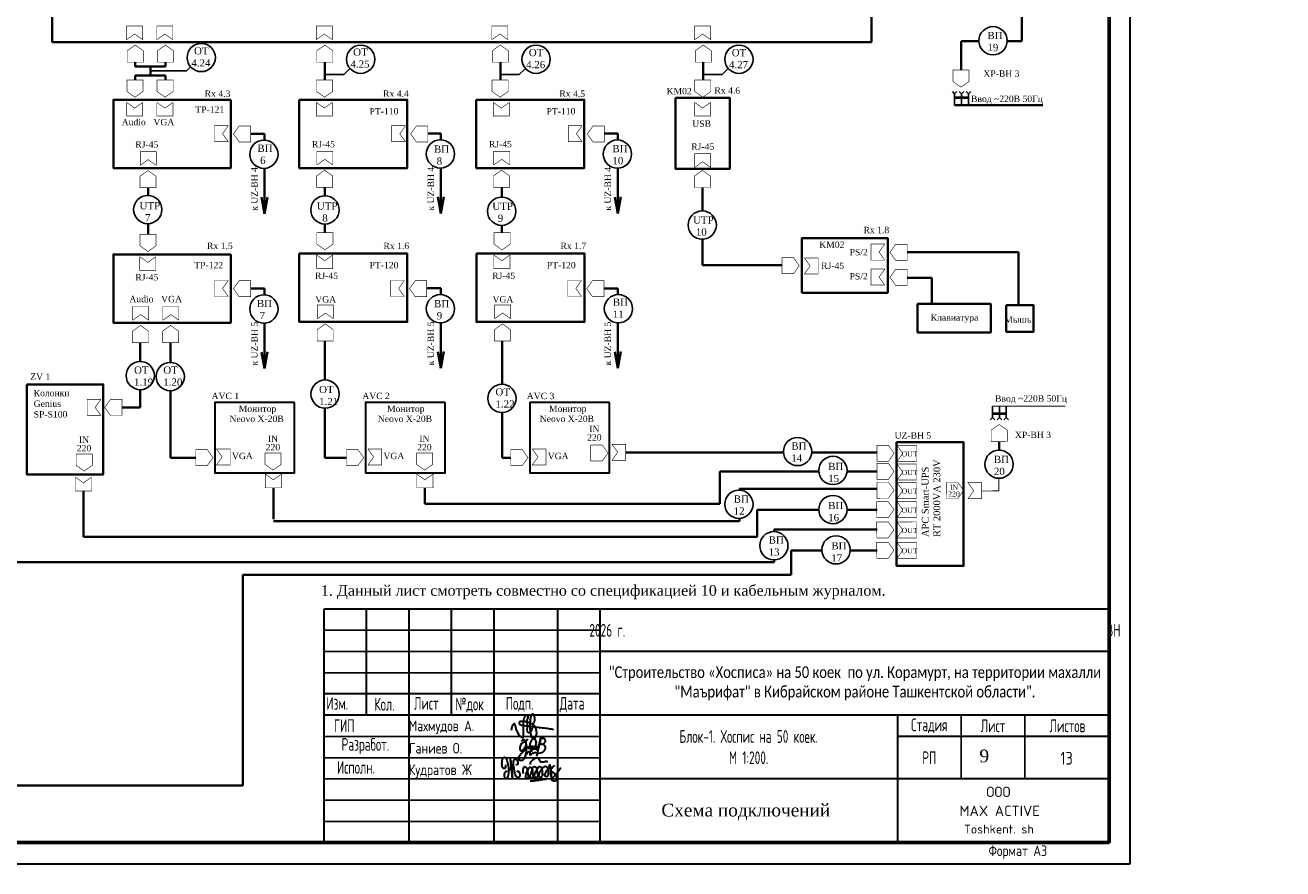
# Model space of a CAD drawing. Header units: millimetres. Extents: x 42471 to 951304, y -405702 to -322821.
# Tile 29 of 37: x 506065 to 535661, y -405702 to -385836. Entities that reach past the tile are written whole.
import ezdxf
from ezdxf.enums import TextEntityAlignment as Align

# ---------------------------------------------------------------- set-up
doc = ezdxf.new("R2010")
doc.units = ezdxf.units.MM
doc.layers.add('_Текст', color=7, linetype='Continuous')
doc.layers.add('Format', color=7, linetype='Continuous', lineweight=30)
doc.styles.add('COMPLEX', font='isocpeur.ttf')
doc.styles.add('SPDS', font='spds.shx', dxfattribs={"width": 0.8, "height": 250})
doc.styles.add('SPDS1', font='spds.shx', dxfattribs={"width": 0.8})
doc.styles.add('style1', font='times.ttf')

# ---------------------------------------------------------------- blocks, each defined once
blk = doc.blocks.new('A$C4c4061ee')
at = {"color": 184, "lineweight": 30}
blk.add_spline([(-39.7, -7.1), (-36.8, 4), (-34, 7.9), (-31.2, -0.1), (-24.1, -16.2), (-16.7, -23.5), (-13.9, -23.5), (-12.5, -17.9), (-12.5, 12.7), (-8.3, 24.8), (-4.4, 27), (-3.4, 21.4), (-5.7, 12.9), (-4.4, 8), (-4.4, -10), (-2, -12.6), (3.3, -10), (9.6, 6.1), (12.6, 19.5), (7.6, 28.9), (4.7, 26.6), (2.4, 16.6), (1.1, -1.2), (2.9, -14.2), (6.8, -24.8), (10.9, -24.8), (15, -21.3), (16.5, -17.2), (16.5, -9.9), (12, 2), (5.9, 7.4), (-2.7, 10.3), (-10, 12.1), (-17, 12.1), (-21.5, 11.2), (-22.5, 7.7), (-20, 5.4), (-14, 3.7), (-0.7, 1.8), (11, 0.5), (22.2, -1.2), (37.6, -2.6), (43.5, -3.6), (49.3, -4.5), (54.9, -6.4)], degree=3, dxfattribs=at)
blk = doc.blocks.new('Odil Ganiyev')
at = {"color": 184, "lineweight": 30}
for points in [[(278009, -189095), (278081, -189029), (278139, -189055), (278204, -188993)], [(278218, -189288), (278220, -189298), (278251, -189229), (278258, -189294), (278315, -189206), (278295, -189231), (278320, -189288), (278380, -189198), (278355, -189239), (278384, -189286), (278449, -189192), (278428, -189223), (278438, -189281), (278515, -189197), (278494, -189208), (278505, -189282), (278604, -188932), (278563, -189514)], [(278174, -189155), (278173, -189633), (278135, -189699), (278036, -189702), (278008, -189605), (278074, -189469), (278128, -189405), (278218, -189288)], [(278213, -189509), (278316, -189388), (278340, -189483), (278421, -189425), (278521, -189382)]]:
    blk.add_spline(points, degree=3, dxfattribs=at)
for points, knots in [([(278396, -189316), (278466, -189243), (278495, -189145), (278487, -189009), (278378, -188944), (278332, -188998), (278319, -189020), (278305, -189050), (278280, -189134), (278300, -189288), (278388, -189386)], [0, 0, 0, 0, 210.331661, 341.544209, 437.993539, 521.209993, 521.209993, 521.209993, 602.643394, 823.015149, 823.015149, 823.015149, 823.015149]), ([(278604, -188939), (278630, -188908), (278658, -188890), (278746, -188897), (278776, -188980), (278743, -189054), (278691, -189101), (278617, -189118)], [0, 0, 0, 0, 59.301687, 137.83445, 232.671471, 306.955654, 371.443461, 371.443461, 371.443461, 371.443461]), ([(278093, -189111), (278063, -189124), (277979, -189180), (277976, -189469), (278121, -189357), (278159, -189260), (278167, -189222)], [0, 0, 0, 0, 84.01965, 319.3343, 434.006974, 519.963926, 519.963926, 519.963926, 519.963926]), ([(278167, -189222), (278181, -189151), (278171, -189084), (278111, -189103), (278093, -189111)], [526.826092, 526.826092, 526.826092, 526.826092, 665.559085, 706.396126, 706.396126, 706.396126, 706.396126]), ([(278617, -189118), (278680, -189058), (278780, -189127), (278817, -189262), (278675, -189400), (278595, -189412), (278531, -189410)], [498.211239, 498.211239, 498.211239, 498.211239, 560.962433, 628.560844, 789.184895, 992.203079, 992.203079, 992.203079, 992.203079])]:
    blk.add_open_spline(points, degree=3, knots=knots, dxfattribs=at)
blk = doc.blocks.new('A$C77aec0c1')
at = {"color": 184, "lineweight": 30}
for points in [[(-78.4, 25.2), (-78.4, 19.8), (-80.1, 15.4), (-82.7, 15.2), (-85.9, 18.3), (-87.6, 24.6), (-87.6, 33.5), (-85.8, 41.5), (-83.2, 44.9), (-79.5, 45.3), (-74.8, 37.3), (-71.4, 24), (-70.3, 12.8), (-70.6, 1.9), (-72.5, -8.2), (-74.5, -11.9), (-76.7, -12.4), (-79.3, -9.8), (-81.1, -2.5), (-80.5, 2.8), (-78.6, 6.3), (-76.3, 8.1), (-74.2, 8.6)], [(-70.3, 8.8), (-64.2, 15.4), (-63.4, 26), (-64.7, 36.5), (-65.8, 41.1), (-66, 40.4), (-65.4, 38.6), (-63.9, 30.6), (-63.4, 26), (-62.4, 17.4), (-61.3, 7.7), (-60.5, -1.3), (-59.7, -9.1), (-59.2, -11.6), (-59.5, -10.3), (-59.8, -8.8), (-61, 4.4), (-61.6, 9.7), (-62.2, 15.2), (-62.4, 16.8), (-60.5, 15), (-58.2, 15.7), (-56.6, 21.2), (-56.7, 31.2), (-55.8, 37.1), (-53.2, 40), (-50, 39.7), (-45.9, 34.7), (-45.4, 29.7), (-46.3, 25.7), (-48.8, 25), (-50.3, 25.3)], [(-10.4, 26.1), (-11.3, 30.7), (-5.9, 37.4), (1.2, 43.5), (6.2, 44.3), (10.3, 42.2), (12.4, 38), (15, 34.5), (18.4, 33), (24.9, 33.5), (29.4, 34.6), (33.6, 34.4), (35.1, 34)], [(-56.6, 20.3), (-55.7, 12.4), (-53.4, 2), (-50.9, -4.5), (-47.7, -7.4), (-43.4, -8.2), (-40.2, -6.5), (-38.7, -1.4), (-39.6, 2.9), (-41.5, 6), (-44.2, 7.7), (-47, 7.2), (-47.6, 5.7)], [(-30.4, 1), (-29.8, 17.4), (-28.4, 20.1), (-25.6, 19.9), (-20.5, 13.6), (-18.9, 4.6), (-17.5, -7.1), (-18.5, -11.1), (-21.9, -11.5), (-24, -7.9), (-23.3, -0.6), (-20.4, 7.3), (-17, 14), (-13.9, 18.7), (-9.6, 18.3), (-6.3, 10.9), (-5, -2.4), (-5, -8.8), (-9, -10.1), (-12.3, -6.5), (-11.2, 0.2), (-8.3, 6.3), (-6.9, 12.8), (-4.7, 17.9), (-0.2, 20.5), (4.2, 17.9), (6, 9.7), (7.1, 1), (7.6, -6.8), (4.7, -8.8), (0.1, -8.1), (-0.1, -1.4), (3.2, 6.9), (7.8, 15.8), (10.6, 19.9), (16, 19.6), (19.3, 13.2), (20.4, 0.9), (19.5, -6.1), (16.8, -9.2), (13.6, -8.5), (11.7, -1), (15.1, 6.9), (19.9, 14.2), (24.4, 19.9), (31, 21.1), (35, 14.6), (36.2, 0.9), (34.1, -5.6), (29.3, -6.4), (26.9, -3.5), (30.5, 6.3), (35.4, 12.4), (39.7, 19.3), (40.4, 25.2), (40.7, 24.3), (43.9, -4.9), (43.8, -3.9), (42.9, 9.7), (43.1, 12.5), (45.5, 16.5), (50.4, 21.1), (52.2, 22.2), (51.2, 21.8)], [(42.9, 10.8), (45.1, 7.7), (48.3, 5.7), (51.7, 3.7), (54.9, -0.4), (57.8, -5.8), (58.9, -10.7), (58.5, -15.5), (56.8, -17.9), (52, -18.5), (48.4, -18.1), (46.1, -15.6), (45.8, -12.6), (48.1, -9.4), (51.1, -6.3), (54.5, -2.6), (57.9, 1), (62.2, 6.3), (66.5, 12.8), (69.8, 17.8)], [(-11.8, -17.3), (-2.7, -17.5), (7.9, -15.9), (17.6, -14.8), (25.1, -13.1), (30.9, -13.1)]]:
    blk.add_spline(points, degree=3, dxfattribs=at)
blk = doc.blocks.new('124343576765846544')
at = {"color": 7, "lineweight": 25, "ltscale": 100}
for p in [(526998, 459414), (521998, 457914)]:
    blk.add_line(p, (526998, 457914), dxfattribs=at)
at = {"layer": '_Текст', "color": 7, "lineweight": 30}
for p, q in [((526998, 463414), (508498, 463414)), ((509498, 463414), (509498, 460914)), ((510498, 463414), (510498, 457914)), ((511498, 463414), (511498, 460914)), ((512498, 463414), (512498, 457914)), ((513998, 463414), (513998, 457914)), ((514998, 463414), (514998, 457914)), ((526998, 462414), (514998, 462414)), ((514998, 461414), (508498, 461414)), ((526998, 460914), (508498, 460914)), ((521998, 460914), (521998, 457914)), ((526998, 460414), (521998, 460414)), ((526998, 459414), (514998, 459414))]:
    blk.add_line(p, q, dxfattribs=at)
at = {"layer": '_Текст', "color": 7, "linetype": 'ByBlock', "lineweight": 30}
blk.add_line((508498, 463414), (508498, 457914), dxfattribs=at)
at = {"layer": '_Текст', "color": 7, "lineweight": 25}
for p, q in [((514998, 462914), (508498, 462914)), ((514998, 462414), (508498, 462414)), ((514998, 461914), (508498, 461914)), ((523498, 460914), (523498, 459414)), ((524998, 460914), (524998, 459414)), ((514998, 460414), (508498, 460414)), ((514998, 459914), (508498, 459914)), ((514998, 459414), (508498, 459414)), ((514998, 458914), (508498, 458914)), ((514998, 458414), (508498, 458414))]:
    blk.add_line(p, q, dxfattribs=at)
at = {"layer": '_Текст', "color": 7, "linetype": 'ByBlock', "lineweight": 30}
blk.add_lwpolyline([(526998, 463414), (526998, 457914), (508498, 457914)], dxfattribs=at)
for name, p, xscale, yscale, zscale in [('A$C4c4061ee', (513334, 460638), 10.45975922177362, 10.45975922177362, 10.45975922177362), ('A$C77aec0c1', (513463, 459525), 8.776011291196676, 8.776011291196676, 8.776011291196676)]:
    blk.add_blockref(name, p, dxfattribs=dict(xscale=xscale, yscale=yscale, zscale=zscale))
at = {"xscale": 0.7326778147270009, "yscale": 0.7326778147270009, "zscale": 0.7326778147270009, "rotation": 351.5695638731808}
blk.add_blockref('Odil Ganiyev', (331974, 627214), dxfattribs=at)
at = {"lineweight": 25, "insert": (523109, 459232), "char_height": 243.53, "width": 2498.43, "attachment_point": 1, "line_spacing_factor": 1.104144, "style": 'COMPLEX'}
blk.add_mtext('\\pi981.33019;ООО \\P\\pi348.14792;MAX ACTIVE \\P\\pi453.55158;{\\H0.84862x;Toshkent. sh}', dxfattribs=at)
at = {"layer": '_Текст', "color": 7, "lineweight": 25, "style": 'SPDS1', "width": 0.8}
for s, p in [('Изм.', (508560, 461043)), ('Кол.', (509690, 461022)), ('Лист', (510622, 461043)), ('№док', (511595, 461027)), ('Подп.', (512782, 461043)), ('Дата', (514053, 461043))]:
    blk.add_text(s, height=300, dxfattribs=at).set_placement(p)
at = {"layer": '_Текст', "color": 7, "lineweight": 25, "style": 'SPDS1'}
for s, p in [('Махмудов А.', (510499, 460538)), ('Ганиев О.', (510507, 460012)), ('Кудратов Ж', (510499, 459505))]:
    blk.add_text(s, height=250, dxfattribs=at).set_placement(p)
at = {"layer": '_Текст', "color": 7, "style": 'SPDS1'}
blk.add_text('13', height=300, dxfattribs=at).set_placement((525980, 459901), align=Align.MIDDLE_CENTER)
at = {"layer": '_Текст', "color": 7, "char_height": 300, "attachment_point": 5}
for s, insert, width, style in [('2026 г.                                                                                            ВН', (520998, 462914), 12000, 'SPDS1'), ('{\\fCalibri|b0|i0|c204|p34;\\H0.91667x;\\C256;"Строительство «Хосписа» на 50 коек  по ул. Корамурт, на территории махалли "Маърифат" в Кибрайском районе Ташкентской области".\\H1.30253x; }', (520998, 461664), 12000, 'SPDS'), ('Стадия', (522748, 460664), 1500, 'SPDS1'), ('Лист', (524248, 460664), 1500, 'SPDS1'), ('Листов', (525998, 460664), 1500, 'SPDS1'), ('Блок-1. Хоспис на 50 коек.\\PМ 1:200.', (518498, 460164), 7000, 'SPDS'), ('РП', (522748, 459914), 1500, 'SPDS1')]:
    blk.add_mtext(s, dxfattribs=dict(at, insert=insert, width=width, style=style))
at = {"layer": '_Текст', "color": 7, "lineweight": 25, "char_height": 300, "width": 2423.39, "attachment_point": 5, "style": 'SPDS1'}
for s, insert in [('ГИП', (508981, 460668)), ('Разработ.', (509480, 460186)), ('Исполн.', (509258, 459686))]:
    blk.add_mtext(s, dxfattribs=dict(at, insert=insert))

msp = doc.modelspace()

# ---------------------------------------------------------------- linework, layer by layer
for p, q in [((531570.954, -392677.703), (531570.954, -377788.262)), ((509018.378, -386912.383), (509858.32, -386912.383)), ((509858.32, -386912.383), (509958.332, -386816.666)), ((513124.19, -386995.551), (513564.687, -386995.551)), ((513564.687, -386995.551), (513709.412, -386857.042)), ((517252.177, -386995.551), (517692.673, -386995.551)), ((517692.673, -386995.551), (517837.399, -386857.042)), ((522024.893, -386995.551), (522465.39, -386995.551)), ((522465.39, -386995.551), (522610.115, -386857.042)), ((527937.873, -387450.405), (527884.119, -387396.359)), ((527991.919, -387396.652), (527937.873, -387450.405)), ((528099.572, -387450.845), (528045.819, -387396.799)), ((528153.618, -387397.092), (528099.572, -387450.845)), ((528261.271, -387451.285), (528207.518, -387397.239)), ((528315.318, -387397.532), (528261.271, -387451.285)), ((527937.873, -387450.405), (527937.14, -387719.904)), ((528260.978, -387559.085), (527937.579, -387558.205)), ((528261.052, -387532.135), (527937.653, -387531.255)), ((528099.572, -387450.845), (528098.839, -387720.344)), ((528261.271, -387451.285), (528260.538, -387720.784)), ((528775.351, -395130.695), (528829.397, -395076.942)), ((528829.397, -395076.942), (528830.13, -394807.443)), ((528829.397, -395076.942), (528883.15, -395130.988)), ((528829.617, -394996.092), (529153.016, -394996.971)), ((528829.69, -394969.142), (529153.089, -394970.022)), ((528937.05, -395131.135), (528991.097, -395077.381)), ((528991.097, -395077.381), (528991.83, -394807.882)), ((528991.097, -395077.381), (529044.85, -395131.428)), ((529098.75, -395131.574), (529152.796, -395077.821)), ((529152.796, -395077.821), (529153.529, -394808.322)), ((529152.796, -395077.821), (529206.549, -395131.868))]:
    msp.add_line(p, q)
at = {"lineweight": 40}
for p, q in [((529515.944, -385553.903), (529515.944, -386210.975)), ((528091.749, -386210.975), (528091.742, -386892.769)), ((528507.753, -386210.975), (528091.749, -386210.975)), ((529515.944, -386210.975), (529172.791, -386210.975)), ((508655.662, -386708.825), (508655.662, -386811.151)), ((509364.68, -386708.825), (509364.68, -386811.151)), ((513116.557, -386708.825), (513116.557, -387128.924)), ((517247.816, -386708.825), (517247.816, -387128.924)), ((522021.48, -386708.825), (522021.48, -387128.924)), ((508655.662, -386811.151), (509364.68, -386811.151)), ((508655.662, -387019.233), (509364.68, -387019.233)), ((508655.662, -387019.233), (508655.662, -387128.924)), ((509016.807, -386811.151), (509016.807, -387019.233)), ((509364.68, -387019.233), (509364.68, -387128.924)), ((527937.14, -387719.904), (530016.181, -387719.904)), ((511375.438, -388396.614), (511695.448, -388396.614)), ((511695.448, -388396.614), (511695.448, -388544.199)), ((515541.827, -388389.514), (515849.05, -388389.514)), ((515849.05, -388389.514), (515849.05, -388537.099)), ((519693.277, -388391.554), (520013.735, -388391.554)), ((520013.735, -388391.554), (520013.735, -388539.139)), ((511695.448, -389208.931), (511695.448, -390276.662)), ((515849.05, -389201.831), (515849.05, -390269.562)), ((520013.735, -389203.871), (520013.735, -390271.602)), ((508956.381, -389663.374), (508956.381, -389845.757)), ((513119.603, -389663.374), (513119.603, -389853.78)), ((517281.608, -389663.374), (517281.608, -389886.005)), ((522001.308, -389663.374), (522001.308, -390209.951)), ((511695.448, -390276.662), (511624.538, -389889.097)), ((511695.448, -390276.662), (511766.365, -389885.552)), ((515849.05, -390269.562), (515778.14, -389881.997)), ((515849.05, -390269.562), (515919.967, -389878.453)), ((520013.735, -390271.602), (519942.824, -389884.037)), ((520013.735, -390271.602), (520084.651, -389880.493)), ((508956.381, -390510.867), (508956.381, -390762.12)), ((513119.603, -390519.003), (513119.603, -390723.532)), ((517281.608, -390551.205), (517281.608, -390723.532)), ((522001.308, -390875.125), (522001.308, -391491.495)), ((526819.533, -391183.413), (529440.536, -391183.413)), ((529440.536, -391183.413), (529440.536, -392432.61)), ((522001.308, -391491.495), (523876.405, -391491.495)), ((526819.533, -391784.455), (527396.85, -391784.455)), ((527396.85, -391784.455), (527396.85, -392400.767)), ((511375.438, -392039.884), (511695.448, -392039.884)), ((511695.448, -392039.884), (511695.448, -392187.469)), ((515514.021, -392032.784), (515849.05, -392032.784)), ((515849.05, -392032.784), (515849.05, -392180.37)), ((519693.277, -392034.824), (520013.735, -392034.824)), ((520013.735, -392034.824), (520013.735, -392180.332)), ((511695.448, -392852.201), (511695.448, -393919.932)), ((515849.05, -392845.101), (515849.05, -393912.832)), ((520013.735, -392845.139), (520013.735, -393914.872)), ((508772.775, -393754.779), (508772.775, -393310.478)), ((509482.221, -393778.799), (509482.221, -393310.478)), ((513119.808, -394190.561), (513119.808, -393275.28)), ((517290.5, -394291.36), (517290.5, -393275.28)), ((511695.448, -393919.932), (511624.538, -393532.367)), ((511695.448, -393919.932), (511766.365, -393528.823)), ((515849.05, -393912.832), (515778.14, -393525.268)), ((515849.05, -393912.832), (515919.967, -393521.723)), ((520013.735, -393914.872), (519942.824, -393527.308)), ((520013.735, -393914.872), (520084.651, -393523.763)), ((508772.775, -394835.783), (508772.775, -394420.001)), ((509482.221, -396021.525), (509482.221, -394443.991)), ((508347.089, -394835.783), (508772.775, -394835.783)), ((513119.808, -396021.525), (513119.808, -394855.732)), ((517290.5, -396021.525), (517290.5, -394956.478)), ((528981.952, -395841.559), (528981.984, -395641.036)), ((520194.22, -395896.196), (523910.76, -395896.196)), ((524574.683, -395896.196), (526111.838, -395896.196)), ((510076.356, -396021.525), (509482.221, -396021.525)), ((513622.048, -396021.525), (513119.808, -396021.525)), ((517488.562, -396021.525), (517290.5, -396021.525)), ((522408.382, -397107.899), (522408.382, -396343.074)), ((522408.382, -396343.074), (524740.354, -396343.074)), ((525404.127, -396343.074), (526111.838, -396343.074)), ((507437.887, -396802.859), (507437.887, -397883.056)), ((511906.994, -396731.545), (511906.994, -397471.251)), ((515471.359, -396731.545), (515471.359, -397107.899)), ((522876.84, -396784.788), (522876.114, -396752.844)), ((522876.114, -396752.844), (526109.291, -396752.844)), ((515471.359, -397107.899), (522408.382, -397107.899)), ((522878.661, -397518.029), (522878.661, -397449.112)), ((523290.465, -397883.056), (523290.465, -397248.223)), ((523290.465, -397248.223), (524739.686, -397248.223)), ((525404.794, -397248.223), (526111.838, -397248.223)), ((511906.994, -397518.029), (522878.661, -397518.029)), ((523690.163, -397760.786), (523690.163, -397710.695)), ((523690.163, -397710.695), (526111.838, -397710.695)), ((507437.887, -397883.056), (523290.465, -397883.056)), ((524089.861, -398782.058), (524089.861, -398208.658)), ((524089.861, -398208.658), (524814.206, -398208.658)), ((525478.446, -398208.658), (526111.838, -398208.658)), ((503344.564, -398482.752), (523690.163, -398482.752)), ((523690.163, -398482.752), (523690.163, -398425.869)), ((511184.6, -403737.752), (511184.6, -398782.058)), ((511184.6, -398782.058), (524089.861, -398782.058)), ((497250.724, -403737.752), (511184.6, -403737.752))]:
    msp.add_line(p, q, dxfattribs=at)
for points in [[(506701.978, -384316.622), (525979.905, -384316.622), (525979.905, -386235.23), (506701.978, -386235.23)], [(510903.301, -387591.54), (508141.354, -387591.54), (508141.354, -389201.44), (510903.301, -389201.44)], [(512515.087, -387591.54), (515058.124, -387591.54), (515058.124, -389201.44), (512515.087, -389201.44)], [(516679.771, -387591.54), (519222.808, -387591.54), (519222.808, -389201.44), (516679.771, -389201.44)], [(521365.81, -387551.511), (522649.204, -387551.511), (522649.204, -389216.54), (521365.81, -389216.54)], [(524339.02, -392136.124), (524339.02, -390852.644), (526362.253, -390852.644), (526362.253, -392136.124)], [(510903.301, -391234.633), (508141.354, -391234.633), (508141.354, -392844.534), (510903.301, -392844.534)], [(512515.087, -391213.59), (515058.124, -391213.59), (515058.124, -392823.491), (512515.087, -392823.491)], [(516685.779, -391213.59), (519228.816, -391213.59), (519228.816, -392823.491), (516685.779, -392823.491)], [(527066.964, -392400.767), (528787.232, -392400.767), (528787.232, -393069.466), (527066.964, -393069.466)], [(529153.585, -392432.61), (529794.915, -392432.61), (529794.915, -393057.437), (529153.585, -393057.437)], [(506101.453, -394294.039), (507903.954, -394294.039), (507903.954, -396416.349), (506101.453, -396416.349)], [(526569.866, -395659.014), (528149.639, -395659.014), (528149.639, -398569.171), (526569.866, -398569.171)]]:
    msp.add_lwpolyline(points, close=True, dxfattribs=at)
for points, const_width in [([(508453.893, -386179.056), (508453.893, -385855.656), (508831.193, -385855.656), (508831.193, -386179.056)], 13.475), ([(509163.339, -386179.056), (509163.339, -385855.656), (509540.639, -385855.656), (509540.639, -386179.056)], 13.475), ([(512915.215, -386179.056), (512915.215, -385855.656), (513292.515, -385855.656), (513292.515, -386179.056)], 13.475), ([(517046.474, -386179.056), (517046.474, -385855.656), (517423.774, -385855.656), (517423.774, -386179.056)], 13.475), ([(521820.139, -386179.056), (521820.139, -385855.656), (522197.439, -385855.656), (522197.439, -386179.056)], 13.475), ([(508831.193, -386179.056), (508642.543, -386044.306), (508453.893, -386179.056)], 13.475), ([(509540.639, -386179.056), (509351.989, -386044.306), (509163.339, -386179.056)], 13.475), ([(513292.515, -386179.056), (513103.865, -386044.306), (512915.215, -386179.056)], 13.475), ([(517423.774, -386179.056), (517235.124, -386044.306), (517046.474, -386179.056)], 13.475), ([(522197.439, -386179.056), (522008.789, -386044.306), (521820.139, -386179.056)], 13.475), ([(508466.585, -386708.825), (508466.585, -386439.325), (508655.235, -386304.575), (508843.885, -386439.325), (508843.885, -386708.825), (508466.585, -386708.825)], 13.475), ([(509176.03, -386708.825), (509176.03, -386439.325), (509364.68, -386304.575), (509553.33, -386439.325), (509553.33, -386708.825), (509176.03, -386708.825)], 13.475), ([(512927.907, -386708.825), (512927.907, -386439.325), (513116.557, -386304.575), (513305.207, -386439.325), (513305.207, -386708.825), (512927.907, -386708.825)], 13.475), ([(517059.166, -386708.825), (517059.166, -386439.325), (517247.816, -386304.575), (517436.466, -386439.325), (517436.466, -386708.825), (517059.166, -386708.825)], 13.475), ([(521832.83, -386708.825), (521832.83, -386439.325), (522021.48, -386304.575), (522210.13, -386439.325), (522210.13, -386708.825), (521832.83, -386708.825)], 13.475), ([(527898.399, -386893.205), (527899.132, -387162.704), (528088.148, -387296.94), (528276.43, -387161.678), (528275.697, -386892.179), (527898.399, -386893.205)], 13.475), ([(508838.11, -387128.924), (508838.11, -387398.424), (508649.46, -387533.174), (508460.81, -387398.424), (508460.81, -387128.924), (508838.11, -387128.924)], 13.475), ([(509547.556, -387128.924), (509547.556, -387398.424), (509358.906, -387533.174), (509170.256, -387398.424), (509170.256, -387128.924), (509547.556, -387128.924)], 13.475), ([(513299.432, -387128.924), (513299.432, -387398.424), (513110.782, -387533.174), (512922.132, -387398.424), (512922.132, -387128.924), (513299.432, -387128.924)], 13.475), ([(517430.692, -387128.924), (517430.692, -387398.424), (517242.042, -387533.174), (517053.392, -387398.424), (517053.392, -387128.924), (517430.692, -387128.924)], 13.475), ([(522199.925, -387128.924), (522199.925, -387398.424), (522011.275, -387533.174), (521822.625, -387398.424), (521822.625, -387128.924), (522199.925, -387128.924)], 13.475), ([(508455.395, -387654.476), (508644.045, -387789.226), (508832.695, -387654.476)], 13.475), ([(508832.695, -387654.476), (508832.695, -387977.876), (508455.395, -387977.876), (508455.395, -387654.476)], 13.475), ([(509164.841, -387654.476), (509353.491, -387789.226), (509542.141, -387654.476)], 13.475), ([(509542.141, -387654.476), (509542.141, -387977.876), (509164.841, -387977.876), (509164.841, -387654.476)], 13.475), ([(512916.717, -387654.476), (513105.367, -387789.226), (513294.017, -387654.476)], 13.475), ([(513294.017, -387654.476), (513294.017, -387977.876), (512916.717, -387977.876), (512916.717, -387654.476)], 13.475), ([(517081.401, -387654.476), (517270.051, -387789.226), (517458.701, -387654.476)], 13.475), ([(517458.701, -387654.476), (517458.701, -387977.876), (517081.401, -387977.876), (517081.401, -387654.476)], 13.475), ([(521817.21, -387654.476), (522005.86, -387789.226), (522194.51, -387654.476)], 13.475), ([(522194.51, -387654.476), (522194.51, -387977.876), (521817.21, -387977.876), (521817.21, -387654.476)], 13.475), ([(510845.219, -388581.855), (510521.819, -388581.855), (510521.819, -388204.555), (510845.219, -388204.555)], 13.475), ([(510845.219, -388204.555), (510710.469, -388393.205), (510845.219, -388581.855)], 13.475), ([(511370.771, -388587.271), (511101.271, -388587.271), (510966.521, -388398.621), (511101.271, -388209.971), (511370.771, -388209.971), (511370.771, -388587.271)], 13.475), ([(515015.546, -388581.855), (514692.146, -388581.855), (514692.146, -388204.555), (515015.546, -388204.555)], 13.475), ([(515015.546, -388204.555), (514880.796, -388393.205), (515015.546, -388581.855)], 13.475), ([(515541.098, -388587.271), (515271.598, -388587.271), (515136.848, -388398.621), (515271.598, -388209.971), (515541.098, -388209.971), (515541.098, -388587.271)], 13.475), ([(519171.016, -388581.855), (518847.616, -388581.855), (518847.616, -388204.555), (519171.016, -388204.555)], 13.475), ([(519171.016, -388204.555), (519036.266, -388393.205), (519171.016, -388581.855)], 13.475), ([(519696.567, -388587.271), (519427.067, -388587.271), (519292.317, -388398.621), (519427.067, -388209.971), (519696.567, -388209.971), (519696.567, -388587.271)], 13.475), ([(508773.146, -389137.823), (508773.146, -388814.423), (509150.446, -388814.423), (509150.446, -389137.823)], 13.475), ([(512927.969, -389130.14), (512927.969, -388806.74), (513305.269, -388806.74), (513305.269, -389130.14)], 13.475), ([(517092.653, -389130.14), (517092.653, -388806.74), (517469.953, -388806.74), (517469.953, -389130.14)], 13.475), ([(521818.8, -389187.732), (521818.8, -388864.332), (522196.1, -388864.332), (522196.1, -389187.732)], 13.475), ([(509150.446, -389137.823), (508961.796, -389003.073), (508773.146, -389137.823)], 13.475), ([(513305.269, -389130.14), (513116.619, -388995.39), (512927.969, -389130.14)], 13.475), ([(517469.953, -389130.14), (517281.303, -388995.39), (517092.653, -389130.14)], 13.475), ([(522196.1, -389187.732), (522007.45, -389052.982), (521818.8, -389187.732)], 13.475), ([(508767.731, -389663.374), (508767.731, -389393.874), (508956.381, -389259.124), (509145.031, -389393.874), (509145.031, -389663.374), (508767.731, -389663.374)], 13.475), ([(512922.554, -389655.692), (512922.554, -389386.192), (513111.204, -389251.442), (513299.854, -389386.192), (513299.854, -389655.692), (512922.554, -389655.692)], 13.475), ([(517087.238, -389655.692), (517087.238, -389386.192), (517275.888, -389251.442), (517464.538, -389386.192), (517464.538, -389655.692), (517087.238, -389655.692)], 13.475), ([(521813.385, -389659.825), (521813.385, -389390.325), (522002.035, -389255.575), (522190.685, -389390.325), (522190.685, -389659.825), (521813.385, -389659.825)], 13.475), ([(509145.031, -390762.12), (509145.031, -391031.62), (508956.381, -391166.37), (508767.731, -391031.62), (508767.731, -390762.12), (509145.031, -390762.12)], 13.475), ([(513307.031, -390723.532), (513307.031, -390993.032), (513118.381, -391127.782), (512929.731, -390993.032), (512929.731, -390723.532), (513307.031, -390723.532)], 13.475), ([(517477.724, -390723.532), (517477.724, -390993.032), (517289.074, -391127.782), (517100.424, -390993.032), (517100.424, -390723.532), (517477.724, -390723.532)], 13.475), ([(512924.316, -391249.083), (513112.966, -391383.833), (513301.616, -391249.083)], 13.475), ([(513301.616, -391249.083), (513301.616, -391572.483), (512924.316, -391572.483), (512924.316, -391249.083)], 13.475), ([(517095.008, -391249.083), (517283.658, -391383.833), (517472.308, -391249.083)], 13.475), ([(517472.308, -391249.083), (517472.308, -391572.483), (517095.008, -391572.483), (517095.008, -391249.083)], 13.475), ([(526293.982, -391369.179), (525970.582, -391369.179), (525970.582, -390991.879), (526293.982, -390991.879)], 13.475), ([(526293.982, -390991.879), (526159.232, -391180.529), (526293.982, -391369.179)], 13.475), ([(526819.533, -391374.594), (526550.033, -391374.594), (526415.283, -391185.944), (526550.033, -390997.294), (526819.533, -390997.294), (526819.533, -391374.594)], 13.475), ([(508762.316, -391287.672), (508950.966, -391422.422), (509139.616, -391287.672)], 13.475), ([(509139.616, -391287.672), (509139.616, -391611.072), (508762.316, -391611.072), (508762.316, -391287.672)], 13.475), ([(523876.405, -391313.051), (524145.905, -391313.051), (524280.655, -391501.701), (524145.905, -391690.351), (523876.405, -391690.351), (523876.405, -391313.051)], 13.475), ([(524401.956, -391695.766), (524536.706, -391507.116), (524401.956, -391318.466)], 13.475), ([(524401.956, -391318.466), (524725.356, -391318.466), (524725.356, -391695.766), (524401.956, -391695.766)], 13.475), ([(526293.982, -391957.045), (525970.582, -391957.045), (525970.582, -391579.745), (526293.982, -391579.745)], 13.475), ([(526293.982, -391579.745), (526159.232, -391768.395), (526293.982, -391957.045)], 13.475), ([(526819.533, -391962.46), (526550.033, -391962.46), (526415.283, -391773.81), (526550.033, -391585.16), (526819.533, -391585.16), (526819.533, -391962.46)], 13.475), ([(510845.219, -392225.444), (510521.819, -392225.444), (510521.819, -391848.144), (510845.219, -391848.144)], 13.475), ([(510845.219, -391848.144), (510710.469, -392036.794), (510845.219, -392225.444)], 13.475), ([(511370.771, -392230.859), (511101.271, -392230.859), (510966.521, -392042.209), (511101.271, -391853.559), (511370.771, -391853.559), (511370.771, -392230.859)], 13.475), ([(514988.47, -392225.444), (514665.07, -392225.444), (514665.07, -391848.144), (514988.47, -391848.144)], 13.475), ([(514988.47, -391848.144), (514853.72, -392036.794), (514988.47, -392225.444)], 13.475), ([(515514.021, -392230.859), (515244.521, -392230.859), (515109.771, -392042.209), (515244.521, -391853.559), (515514.021, -391853.559), (515514.021, -392230.859)], 13.475), ([(519159.162, -392225.444), (518835.762, -392225.444), (518835.762, -391848.144), (519159.162, -391848.144)], 13.475), ([(519159.162, -391848.144), (519024.412, -392036.794), (519159.162, -392225.444)], 13.475), ([(519684.714, -392230.859), (519415.214, -392230.859), (519280.464, -392042.209), (519415.214, -391853.559), (519684.714, -391853.559), (519684.714, -392230.859)], 13.475), ([(512942.347, -392749.729), (512942.347, -392426.329), (513319.647, -392426.329), (513319.647, -392749.729)], 13.475), ([(517113.04, -392749.729), (517113.04, -392426.329), (517490.34, -392426.329), (517490.34, -392749.729)], 13.475), ([(508595.315, -392784.926), (508595.315, -392461.526), (508972.615, -392461.526), (508972.615, -392784.926)], 13.475), ([(508972.615, -392784.926), (508783.965, -392650.176), (508595.315, -392784.926)], 13.475), ([(509304.761, -392784.926), (509304.761, -392461.526), (509682.061, -392461.526), (509682.061, -392784.926)], 13.475), ([(509682.061, -392784.926), (509493.411, -392650.176), (509304.761, -392784.926)], 13.475), ([(513319.647, -392749.729), (513130.997, -392614.979), (512942.347, -392749.729)], 13.475), ([(517490.34, -392749.729), (517301.69, -392614.979), (517113.04, -392749.729)], 13.475), ([(508589.9, -393310.478), (508589.9, -393040.978), (508778.55, -392906.228), (508967.2, -393040.978), (508967.2, -393310.478), (508589.9, -393310.478)], 13.475), ([(509299.345, -393310.478), (509299.345, -393040.978), (509487.995, -392906.228), (509676.645, -393040.978), (509676.645, -393310.478), (509299.345, -393310.478)], 13.475), ([(512936.932, -393275.28), (512936.932, -393005.78), (513125.582, -392871.03), (513314.232, -393005.78), (513314.232, -393275.28), (512936.932, -393275.28)], 13.475), ([(517107.624, -393275.28), (517107.624, -393005.78), (517296.274, -392871.03), (517484.924, -393005.78), (517484.924, -393275.28), (517107.624, -393275.28)], 13.475), ([(507846.914, -395025.301), (507523.514, -395025.301), (507523.514, -394648.001), (507846.914, -394648.001)], 13.475), ([(507846.914, -394648.001), (507712.164, -394836.651), (507846.914, -395025.301)], 13.475), ([(508342.422, -395026.758), (508072.922, -395026.758), (507938.172, -394838.108), (508072.922, -394649.458), (508342.422, -394649.458), (508342.422, -395026.758)], 13.475), ([(528830.13, -394807.443), (530542.472, -394808.322)], 21.56), ([(529175.327, -395640.601), (529174.594, -395371.102), (528985.578, -395236.865), (528797.295, -395372.128), (528798.028, -395641.627), (529175.327, -395640.601)], 13.475), ([(507643.46, -395932.291), (507643.46, -396201.791), (507454.81, -396336.541), (507266.16, -396201.791), (507266.16, -395932.291), (507643.46, -395932.291)], 13.475), ([(510081.023, -395830.55), (510350.523, -395830.55), (510485.273, -396019.2), (510350.523, -396207.85), (510081.023, -396207.85), (510081.023, -395830.55)], 13.475), ([(510566.707, -395815.688), (510890.107, -395815.688), (510890.107, -396192.988), (510566.707, -396192.988)], 13.475), ([(510566.707, -396192.988), (510701.457, -396004.338), (510566.707, -395815.688)], 13.475), ([(512088.087, -395909.588), (512088.087, -396179.088), (511899.437, -396313.838), (511710.787, -396179.088), (511710.787, -395909.588), (512088.087, -395909.588)], 13.475), ([(513626.714, -395830.55), (513896.214, -395830.55), (514030.964, -396019.2), (513896.214, -396207.85), (513626.714, -396207.85), (513626.714, -395830.55)], 13.475), ([(514131.721, -395815.688), (514455.121, -395815.688), (514455.121, -396192.988), (514131.721, -396192.988)], 13.475), ([(514131.721, -396192.988), (514266.471, -396004.338), (514131.721, -395815.688)], 13.475), ([(515653.102, -395909.588), (515653.102, -396179.088), (515464.452, -396313.838), (515275.802, -396179.088), (515275.802, -395909.588), (515653.102, -395909.588)], 13.475), ([(517493.228, -395830.55), (517762.728, -395830.55), (517897.478, -396019.2), (517762.728, -396207.85), (517493.228, -396207.85), (517493.228, -395830.55)], 13.475), ([(517998.073, -395815.688), (518321.473, -395815.688), (518321.473, -396192.988), (517998.073, -396192.988)], 13.475), ([(517998.073, -396192.988), (518132.823, -396004.338), (517998.073, -395815.688)], 13.475), ([(519375.308, -395721.136), (519644.808, -395721.136), (519779.558, -395909.786), (519644.808, -396098.436), (519375.308, -396098.436), (519375.308, -395721.136)], 13.475), ([(519873.865, -396083.857), (520008.615, -395895.207), (519873.865, -395706.557)], 13.475), ([(519873.865, -395706.557), (520197.265, -395706.557), (520197.265, -396083.857), (519873.865, -396083.857)], 13.475), ([(526109.686, -396106.104), (526379.185, -396105.371), (526513.421, -395916.356), (526378.159, -395728.073), (526108.66, -395728.806), (526109.686, -396106.104)], 13.475), ([(526580.834, -396108.216), (527039.772, -396107.337), (527039.772, -395730.038), (526579.808, -395730.918)], 13.475), ([(526579.808, -395730.918), (526715.071, -395919.201), (526580.834, -396108.216)], 13.475), ([(526109.686, -396533.022), (526379.185, -396532.289), (526513.421, -396343.273), (526378.159, -396154.99), (526108.66, -396155.723), (526109.686, -396533.022)], 13.475), ([(526580.834, -396548.004), (527039.772, -396547.125), (527039.772, -396169.826), (526579.808, -396170.706)], 13.475), ([(526579.808, -396170.706), (526715.071, -396358.989), (526580.834, -396548.004)], 13.475), ([(507249.237, -396479.459), (507437.887, -396614.209), (507626.537, -396479.459)], 13.475), ([(507626.537, -396479.459), (507626.537, -396802.859), (507249.237, -396802.859), (507249.237, -396479.459)], 13.475), ([(511718.344, -396408.145), (511906.994, -396542.895), (512095.644, -396408.145)], 13.475), ([(512095.644, -396408.145), (512095.644, -396731.545), (511718.344, -396731.545), (511718.344, -396408.145)], 13.475), ([(515282.709, -396408.145), (515471.359, -396542.895), (515660.009, -396408.145)], 13.475), ([(515660.009, -396408.145), (515660.009, -396731.545), (515282.709, -396731.545), (515282.709, -396408.145)], 13.475), ([(528975.408, -396506.722), (528974.981, -396803.672), (528573.804, -396804.763)], 21.56), ([(526109.686, -396975.124), (526379.185, -396974.391), (526513.421, -396785.375), (526378.159, -396597.092), (526108.66, -396597.825), (526109.686, -396975.124)], 13.475), ([(526580.834, -396984.356), (527039.772, -396983.477), (527039.772, -396606.178), (526579.808, -396607.058)], 13.475), ([(526579.808, -396607.058), (526715.071, -396795.341), (526580.834, -396984.356)], 13.475), ([(527745.016, -396982.442), (528014.515, -396981.709), (528148.751, -396792.693), (528013.489, -396604.411), (527743.99, -396605.144), (527745.016, -396982.442)], 13.475), ([(528386.112, -396798.317), (528251.875, -396987.333), (528575.274, -396986.453), (528574.248, -396609.155), (528250.849, -396610.034), (528386.112, -396798.317)], 13.475), ([(526105.69, -397434.958), (526375.189, -397434.226), (526509.426, -397245.21), (526374.163, -397056.927), (526104.664, -397057.66), (526105.69, -397434.958)], 13.475), ([(526580.834, -397434.452), (527039.772, -397433.572), (527039.772, -397056.274), (526579.808, -397057.153)], 13.475), ([(526579.808, -397057.153), (526715.071, -397245.436), (526580.834, -397434.452)], 13.475), ([(526105.69, -397910.667), (526375.189, -397909.934), (526509.426, -397720.918), (526374.163, -397532.636), (526104.664, -397533.369), (526105.69, -397910.667)], 13.475), ([(526580.834, -397910.16), (527039.772, -397909.281), (527039.772, -397531.982), (526579.808, -397532.862)], 13.475), ([(526579.808, -397532.862), (526715.071, -397721.145), (526580.834, -397910.16)], 13.475), ([(526105.69, -398390.095), (526375.189, -398389.362), (526509.426, -398200.346), (526374.163, -398012.064), (526104.664, -398012.797), (526105.69, -398390.095)], 13.475), ([(526580.834, -398389.589), (527039.772, -398388.709), (527039.772, -398011.41), (526579.808, -398012.29)], 13.475), ([(526579.808, -398012.29), (526715.071, -398200.573), (526580.834, -398389.589)], 13.475)]:
    msp.add_lwpolyline(points, dxfattribs=dict(const_width=const_width))
at = {"lineweight": 30}
for points in [[(512401.16, -394719.423), (510526.973, -394719.002), (510526.973, -396376.813), (512400.719, -396376.813)], [(515947.414, -394719.423), (514073.227, -394719.002), (514073.227, -396376.813), (515946.973, -396376.813)], [(519817.13, -394719.423), (517942.942, -394719.002), (517942.942, -396376.813), (519816.689, -396376.813)]]:
    msp.add_lwpolyline(points, close=True, dxfattribs=at)
for centre in [(528840.272, -386203.075), (510209.571, -386598.697), (513960.651, -386639.072), (518088.637, -386639.072), (522861.354, -386639.072), (511682.62, -388876.565), (515836.222, -388869.465), (520000.906, -388871.505), (508950.169, -390178.312), (513120.739, -390186.392), (517278.685, -390218.605), (521997.126, -390542.538), (511682.62, -392519.835), (515836.222, -392512.736), (520025.539, -392512.736), (508774.048, -394087.39), (509478.797, -394111.395), (513124.068, -394523.147), (517284.49, -394623.919), (524242.721, -395875.385), (528981.898, -396174.172), (525072.24, -396321.098), (522860.461, -397116.998), (525072.24, -397241.93), (523683.241, -398093.328), (525146.326, -398190.55)]:
    msp.add_circle(centre, 332.613)
at = {"layer": 'Format', "color": 0}
for p, q in [((532070.954, -405584.51), (532070.954, -375884.51)), ((490070.954, -405584.51), (532070.954, -405584.51))]:
    msp.add_line(p, q, dxfattribs=at)
at = {"layer": 'Format', "color": 0, "lineweight": 60}
for p in [(531570.954, -376384.51), (492070.954, -405084.51)]:
    msp.add_line(p, (531570.954, -405084.51), dxfattribs=at)

# ---------------------------------------------------------------- block references
at = {"lineweight": 50}
for p in [(-133048.422, -862898.681), (-158519.837, -862998.681), (-86679.097, -862998.681), (-42077.573, -862998.681), (4592.67, -862998.681)]:
    msp.add_blockref('124343576765846544', p, dxfattribs=at)

# ---------------------------------------------------------------- texts
at = {"style": 'style1'}
for s, insert, char_height, width, attachment_point in [('ВП\\P19', (528708.6, -385994.021), 170, 2086.91412, 1), (' ОТ\\P4.24', (509976.058, -386356.487), 170, 2086.91412, 1), (' ОТ\\P4.25', (513719.138, -386385.735), 170, 2086.91412, 1), (' ОТ\\P4.26', (517854.087, -386396.964), 170, 2086.91412, 1), (' ОТ\\P4.27', (522627.756, -386399.009), 170, 2086.91412, 1), ('Rx 4.3', (510289.604, -387374.134), 150, 2086.91412, 1), ('Rx 4.4', (514487.294, -387374.134), 150, 2086.91412, 1), ('Rx 4.5', (518635.845, -387374.134), 150, 2086.91412, 1), ('KM02', (521158.855, -387315.339), 150, 2766.40031, 1), ('Rx 4.6', (522284.499, -387297.799), 150, 2086.91412, 1), ('TP-121', (510069.109, -387748.44), 150, 2766.40031, 1), ('PT-110', (514169.372, -387789.369), 150, 2766.40031, 1), ('PT-110', (518334.057, -387789.369), 150, 2766.40031, 1), ('USB', (521983.678, -388155.334), 150, 897.31508, 5), ('RJ-45', (508928.363, -388646.903), 150, 897.31508, 5), ('RJ-45', (513083.185, -388639.22), 150, 897.31508, 5), ('RJ-45', (517247.87, -388639.22), 150, 897.31508, 5), ('ВП\\P 6', (511530.06, -388650.886), 170, 2086.91412, 1), ('ВП\\P 8', (515684.99, -388669.461), 170, 2086.91412, 1), ('ВП\\P10', (519883.41, -388658.633), 170, 2086.91412, 1), ('RJ-45', (522009.74, -388696.812), 150, 897.31508, 5), ('UTP\\P  7', (508757.999, -390002.223), 170, 2086.91412, 1), ('UTP\\P  8', (512928.57, -390010.303), 170, 2086.91412, 1), ('UTP\\P  9', (517058.995, -390015.008), 170, 2086.91412, 1), ('UTP\\P 10', (521782.249, -390338.076), 170, 2086.91412, 1), ('Rx 1.8', (525793.289, -390584.525), 150, 2086.91412, 1), ('KM02', (524752.821, -390931.234), 150, 2766.40031, 1), ('Rx 1.5', (510346.039, -390959.035), 150, 2086.91412, 1), ('Rx 1.6', (514497.62, -390959.035), 150, 2086.91412, 1), ('Rx 1.7', (518662.499, -390959.035), 150, 2086.91412, 1), ('PS/2', (525678.973, -391182.124), 150, 897.31508, 5), ('TP-122', (510045.121, -391411.419), 150, 2766.40031, 1), ('PT-120', (514169.372, -391411.419), 150, 2766.40031, 1), ('PT-120', (518340.065, -391411.419), 150, 2766.40031, 1), ('RJ-45', (525067.307, -391502.379), 150, 897.31508, 5), ('RJ-45', (508928.081, -391772.369), 150, 897.31508, 5), ('RJ-45', (513155.279, -391736.986), 150, 897.31508, 5), ('RJ-45', (517325.972, -391736.986), 150, 897.31508, 5), ('PS/2', (525678.973, -391750.229), 150, 897.31508, 5), ('ВП\\P 7 ', (511518.597, -392304.581), 170, 2086.91412, 1), ('ВП\\P 9', (515686.224, -392309.437), 170, 2086.91412, 1), ('ВП\\P11', (519893.663, -392273.427), 170, 2086.91412, 1), ('ОТ\\P1.19', (508627.843, -393871.821), 170, 2086.91412, 1), ('ОТ\\P1.20', (509315.73, -393871.821), 170, 2086.91412, 1), ('ОТ\\P1.21', (512982.749, -394329.51), 170, 2086.91412, 1), ('ОТ\\P1.22', (517133.022, -394387.946), 170, 2086.91412, 1), ('Neovo X-20B', (510873.85, -395030.25), 150, 2184.78356, 1), ('Neovo X-20B', (514363.824, -395030.25), 150, 2184.78356, 1), ('Neovo X-20B', (518174.189, -395030.25), 150, 2184.78356, 1), ('ВП\\P14', (524093.826, -395659.773), 170, 2086.91412, 1), ('ВП\\P20', (528861.252, -395975.216), 170, 2086.91412, 1), ('ВП\\P15', (524961.383, -396141.273), 170, 2086.91412, 1), ('ВП\\P12', (522738.152, -396908.552), 170, 2086.91412, 1), ('ВП\\P16', (524961.383, -397062.104), 170, 2086.91412, 1), ('ВП\\P13', (523560.93, -397873.434), 170, 2086.91412, 1), ('ВП\\P17', (525035.469, -398010.725), 170, 2086.91412, 1), ('{\\C7;Схема подключений}', (523022.362, -404362.811), 300, 6970.50936, 5), ('{\\Fcs_gost2304|c204;Формат А3}', (528735.271, -405150.755), 249.72948, 5011.58, 1)]:
    msp.add_mtext(s, dxfattribs=dict(at, insert=insert, char_height=char_height, width=width, attachment_point=attachment_point))
at = {"char_height": 150, "style": 'style1'}
for s, insert, attachment_point in [('XP-BH 3', (529462.555, -387055.469), 9), ('Ввод ~220В 50Гц', (528321.962, -387690.686), 7), ('Audio', (508619.911, -388120.205), 5), ('VGA', (509329.357, -388120.205), 5), ('Audio', (508800.968, -392286.798), 5), ('VGA', (509510.413, -392286.798), 5), ('VGA', (513137.576, -392294.569), 5), ('VGA', (517308.269, -392294.569), 5), ('Клавиатура', (528494.521, -392845.28), 9), ('Мышь', (529738.714, -392845.28), 9), ('ZV 1', (506656.182, -394190.363), 9), ('Колонки \\PGenius \\PSP-S100', (506265.889, -394424.715), 1), ('АVC 1', (511101.159, -394644.997), 9), ('АVC 2', (514647.413, -394644.997), 9), ('АVC 3', (518517.129, -394644.997), 9), ('Монитор', (511090.867, -394793.109), 1), ('Монитор', (514580.841, -394793.109), 1), ('Монитор', (518391.206, -394793.109), 1), ('Ввод ~220В 50Гц', (528888.004, -394746.782), 7), ('UZ-BH 5', (527385.759, -395572.847), 9), ('XP-BH 3', (530205.78, -395560.676), 9), ('VGA', (510931.04, -395905.547), 1), ('VGA', (514496.054, -395905.547), 1), ('VGA', (518362.406, -395905.547), 1)]:
    msp.add_mtext(s, dxfattribs=dict(at, insert=insert, attachment_point=attachment_point))
at = {"char_height": 150, "width": 1316.48611, "attachment_point": 1, "rotation": 90, "style": 'style1'}
for s, insert in [('к UZ-BH 4', (511383.927, -390208.738)), ('к UZ-BH 4', (515537.529, -390201.638)), ('к UZ-BH 4', (519702.213, -390203.678)), ('к UZ-BH 5', (511383.927, -393852.008)), ('к UZ-BH 5', (515537.529, -393844.908)), ('к UZ-BH 5', (519702.213, -393846.948))]:
    msp.add_mtext(s, dxfattribs=dict(at, insert=insert))
at = {"char_height": 150, "attachment_point": 5, "line_spacing_factor": 0.8, "style": 'style1'}
for insert in [(519459.788, -395445.109), (507451.089, -395697.384), (511895.717, -395674.681), (515460.732, -395674.681)]:
    msp.add_mtext('IN\\P220', dxfattribs=dict(at, insert=insert))
at = {"style": 'style1'}
for s, insert, char_height, attachment_point, rotation in [('OUT', (526878.002, -395931.57), 120, 5, 359.8441787), ('OUT', (526878.002, -396371.358), 120, 5, 359.8441787), ('OUT', (526878.002, -396807.71), 120, 5, 359.8441787), ('{\\H1.083x;APC Smart-UPS \\PRT 2000VA 230V}', (527164.864, -397888.204), 150, 1, 90), ('OUT', (526878.002, -397257.806), 120, 5, 359.8441787), ('OUT', (526878.002, -397733.514), 120, 5, 359.8441787), ('OUT', (526878.002, -398212.942), 120, 5, 359.8441787)]:
    msp.add_mtext(s, dxfattribs=dict(at, insert=insert, char_height=char_height, attachment_point=attachment_point, rotation=rotation))
at = {"insert": (527922.67, -396795.531), "char_height": 120, "attachment_point": 5, "rotation": 359.8441787, "line_spacing_factor": 0.8, "style": 'style1'}
msp.add_mtext('IN\\P220', dxfattribs=at)
at = {"linetype": 'Continuous', "insert": (513024.23, -399020.611), "char_height": 250, "width": 20600.30318, "attachment_point": 1, "style": 'style1'}
msp.add_mtext('\\pt10750;1. Данный лист смотреть совместно со спецификацией 10 и кабельным журналом.', dxfattribs=at)
at = {"color": 0, "insert": (528520.763, -403197.632), "char_height": 300, "width": 352.43005, "attachment_point": 7, "style": 'style1'}
msp.add_mtext('9', dxfattribs=at)

doc.saveas('drawing.dxf')
